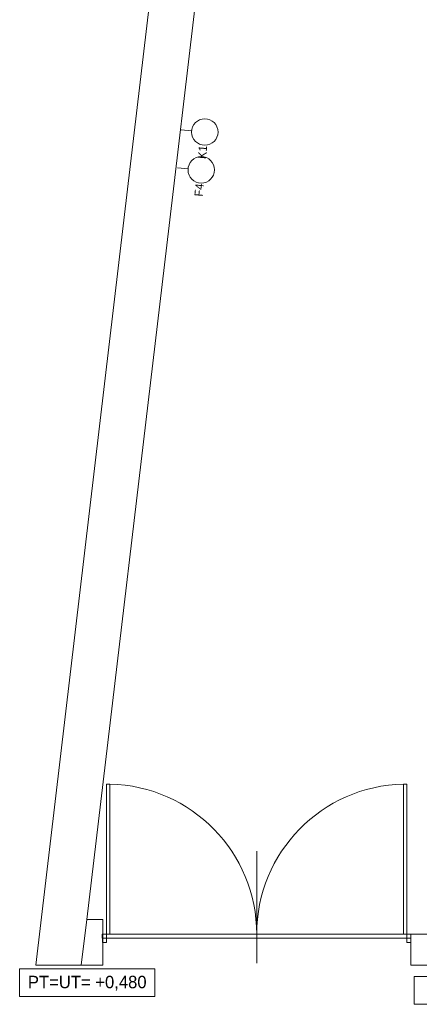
# Model space of a CAD drawing. Header units: millimetres. Extents: x -27888 to 5250, y -7344 to 20101.
# Tile 1 of 10: x -27081 to -22256, y -122 to 11766. Entities that reach past the tile are written whole.
import ezdxf

# ---------------------------------------------------------------- set-up
doc = ezdxf.new("R2010")
doc.units = ezdxf.units.MM
doc.header["$MEASUREMENT"] = 0
for name, color, linetype, lineweight in [('5._1.NP (3)_2_0', 252, 'Continuous', 0), ('5._1.NP (3)_2_2D prvky - obecné', 252, 'Continuous', 0), ('5._1.NP (3)_2_Anotace - SP', 252, 'Continuous', 0), ('5._1.NP (3)_2_Konstrukce - nosné', 252, 'Continuous', 0), ('5._1.NP (3)_2_Nové_Konstrukce - nenosné', 252, 'Continuous', 0), ('5._1.NP (3)_2_Nové_Otvory – Dveře', 252, 'Continuous', 0), ('5._1.NP (3)_2_Nové_Otvory – Značky dveří', 252, 'Continuous', 0), ('5._1.NP (3)_2_Nové_TZB - VZT', 252, 'Continuous', 0)]:
    doc.layers.add(name, color=color, linetype=linetype, lineweight=lineweight)
doc.styles.add('GENEROVANÝ_STYL_2', font='txt')

msp = doc.modelspace()

# ---------------------------------------------------------------- linework, layer by layer
at = {"layer": '5._1.NP (3)_2_2D prvky - obecné', "linetype": 'Continuous'}
msp.add_line((-26268, 900), (-26337, 350), dxfattribs=at)
at = {"layer": '5._1.NP (3)_2_Anotace - SP', "linetype": 'Continuous'}
for p, q in [((-25450, 307), (-27081, 307)), ((-27081, 307), (-27081, -29)), ((-25450, -29), (-25450, 307)), ((-20689, 214), (-22319, 214)), ((-22319, 214), (-22319, -122)), ((-27081, -29), (-25450, -29)), ((-22319, -122), (-20689, -122))]:
    msp.add_line(p, q, dxfattribs=at)
at = {"layer": '5._1.NP (3)_2_Konstrukce - nosné', "linetype": 'Continuous', "flags": 128}
for points in [[(-24647, 19279), (-25823, 9345)], [(-25276, 9280), (-24099, 19233)], [(-25823, 9345), (-26887, 350)], [(-26268, 900), (-25276, 9280)], [(-26077, 900), (-26268, 900)], [(-26077, 900), (-26077, 350)], [(-26081, 725), (-26086, 725)], [(-26086, 725), (-26086, 675)], [(-20482, 725), (-22357, 725)], [(-22357, 725), (-22357, 350)], [(-26086, 675), (-26081, 675)], [(-26887, 350), (-26333, 350)], [(-26333, 350), (-26077, 350)], [(-22357, 350), (-20482, 350)]]:
    msp.add_lwpolyline(points, dxfattribs=at)
at = {"layer": '5._1.NP (3)_2_Nové_Konstrukce - nenosné', "linetype": 'Continuous', "flags": 128}
msp.add_lwpolyline([(-26081, 725), (-26081, 675)], dxfattribs=at)
at = {"layer": '5._1.NP (3)_2_Nové_Otvory – Dveře', "linetype": 'Continuous'}
for p, q in [((-26031, 725), (-26031, 2537)), ((-26031, 2537), (-25991, 2537)), ((-25991, 2537), (-25991, 725)), ((-22407, 2537), (-22447, 2537)), ((-22447, 2537), (-22447, 725)), ((-22407, 725), (-22407, 2537)), ((-26081, 725), (-22357, 725)), ((-26031, 725), (-26081, 725)), ((-26081, 725), (-26081, 625)), ((-26081, 725), (-26081, 675)), ((-26081, 725), (-26081, 675)), ((-25991, 725), (-26031, 725)), ((-26031, 625), (-26031, 725)), ((-22447, 725), (-22407, 725)), ((-22357, 725), (-22407, 725)), ((-22407, 725), (-22407, 625)), ((-22357, 625), (-22357, 725)), ((-22357, 725), (-22357, 675)), ((-22357, 725), (-22357, 675)), ((-26081, 675), (-22357, 675)), ((-26081, 625), (-26031, 625)), ((-22407, 625), (-22357, 625))]:
    msp.add_line(p, q, dxfattribs=at)
for centre, start, end in [((-26031, 725), 0, 88.7355), ((-22407, 725), 91.2645, 180)]:
    msp.add_arc(centre, 1812, start, end, dxfattribs=at)
at = {"layer": '5._1.NP (3)_2_Nové_Otvory – Značky dveří', "linetype": 'Continuous'}
msp.add_line((-24219, 1725), (-24219, 375), dxfattribs=at)
at = {"layer": '5._1.NP (3)_2_Nové_TZB - VZT', "linetype": 'Continuous'}
for p, q in [((-25005, 10425), (-25133, 10436)), ((-25047, 9967), (-25175, 9979))]:
    msp.add_line(p, q, dxfattribs=at)
for centre in [(-24846, 10410), (-24888, 9953)]:
    msp.add_circle(centre, 160, dxfattribs=at)

# ---------------------------------------------------------------- texts
at = {"layer": '5._1.NP (3)_2_0', "linetype": 'Continuous', "char_height": 100, "attachment_point": 5, "rotation": 84.7948, "style": 'GENEROVANÝ_STYL_2'}
for s, insert in [('\\A1;K1', (-24874, 10167)), ('\\A1;F4', (-24915, 9710))]:
    msp.add_mtext(s, dxfattribs=dict(at, insert=insert))
at = {"layer": '5._1.NP (3)_2_Anotace - SP', "linetype": 'Continuous', "insert": (-26265, 133), "char_height": 150, "attachment_point": 5, "style": 'GENEROVANÝ_STYL_2'}
msp.add_mtext('\\A1;PT=UT= +0,480 ', dxfattribs=at)

doc.saveas('drawing.dxf')
